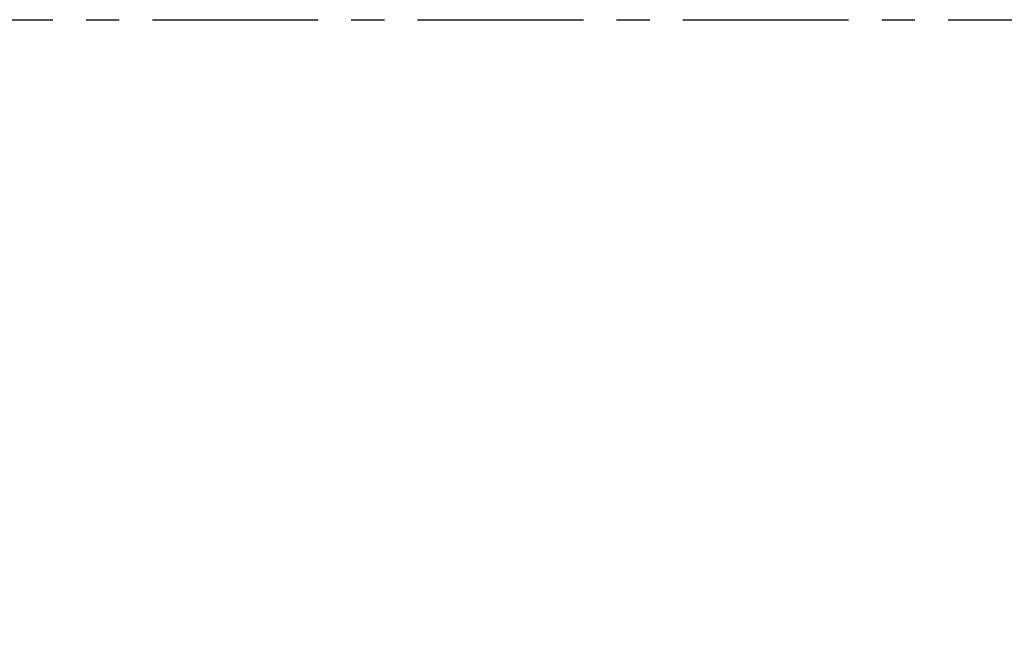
# Model space of a CAD drawing. Header units: millimetres. Extents: x 19214 to 26510, y -7957 to -532.
# Tile 40 of 150: x 22491 to 23090, y -5144 to -4770. Entities that reach past the tile are written whole.
import ezdxf

# ---------------------------------------------------------------- set-up
doc = ezdxf.new("R2010")
doc.units = ezdxf.units.MM
doc.header["$LTSCALE"] = 0.3175
doc.linetypes.add('CENTER', pattern=[50.8, 31.75, -6.35, 6.35, -6.35])
doc.layers.add('7标注层', color=4, linetype='Continuous', lineweight=13)
doc.styles.add('标准汉字', font='gbenor.shx', dxfattribs={"bigfont": 'gbcbig.shx'})
doc.dimstyles.new('M1：18', dxfattribs={"dimscale": 18, "dimtxt": 3.5, "dimasz": 2.5, "dimexe": 2, "dimexo": 0, "dimgap": 1.5, "dimtad": 1, "dimdec": 1, "dimdsep": 46, "dimtxsty": '标准汉字', "dimcen": 5, "dimdle": 5, "dimclrd": 1, "dimclre": 1, "dimclrt": 256, "dimadec": 4, "dimazin": 2, "dimtfac": 1, "dimtdec": 1, "dimtmove": 0, "dimatfit": 3, "dimfxl": 1, "dimtolj": 1, "dimarcsym": 0})

# ---------------------------------------------------------------- blocks, each defined once
blk = doc.blocks.new('*D28')
at = {"layer": '7标注层', "color": 1, "lineweight": -2, "ltscale": 10, "transparency": 16777216}
blk.add_line((23129.59, -5056.03), (23514.89, -4946.81), dxfattribs=at)
at = {"layer": '7标注层', "color": 1, "transparency": 16777216}
blk.add_solid([(23516.93, -4954.03), (23512.84, -4939.6), (23558.18, -4934.54)], dxfattribs=at)
at = {"layer": 'Defpoints', "color": 0, "transparency": 16777216}
for p in [(23558.18, -4934.54), (21908.02, -5402.32)]:
    blk.add_point(p, dxfattribs=at)
at = {"layer": '7标注层', "transparency": 16777216, "insert": (23238.11, -4964.47), "char_height": 63, "attachment_point": 5, "rotation": 15.82677, "style": '标准汉字'}
blk.add_mtext('\\A1;R1715.2', dxfattribs=at)

msp = doc.modelspace()

# ---------------------------------------------------------------- linework, layer by layer
at = {"color": 6, "linetype": 'CENTER', "ltscale": 10}
msp.add_line((20313.47, -4770.428), (23502.563, -4770.428), dxfattribs=at)

# ---------------------------------------------------------------- dimensions: what is measured, and where the dimension line sits
at = {"layer": '7标注层', "ltscale": 10}
dim = msp.add_radius_dim(center=(21908.016, -5402.322), mpoint=(23558.182, -4934.54), dimstyle='M1：18', override={"dimpost": 'R<>', "dimsah": 1, "dimtzin": 8}, dxfattribs=at)
dim.commit()
dim.dimension.update_dxf_attribs({"geometry": '*D28', "text_midpoint": (23254.069, -5020.749), "dimtype": 164})

doc.saveas('drawing.dxf')
